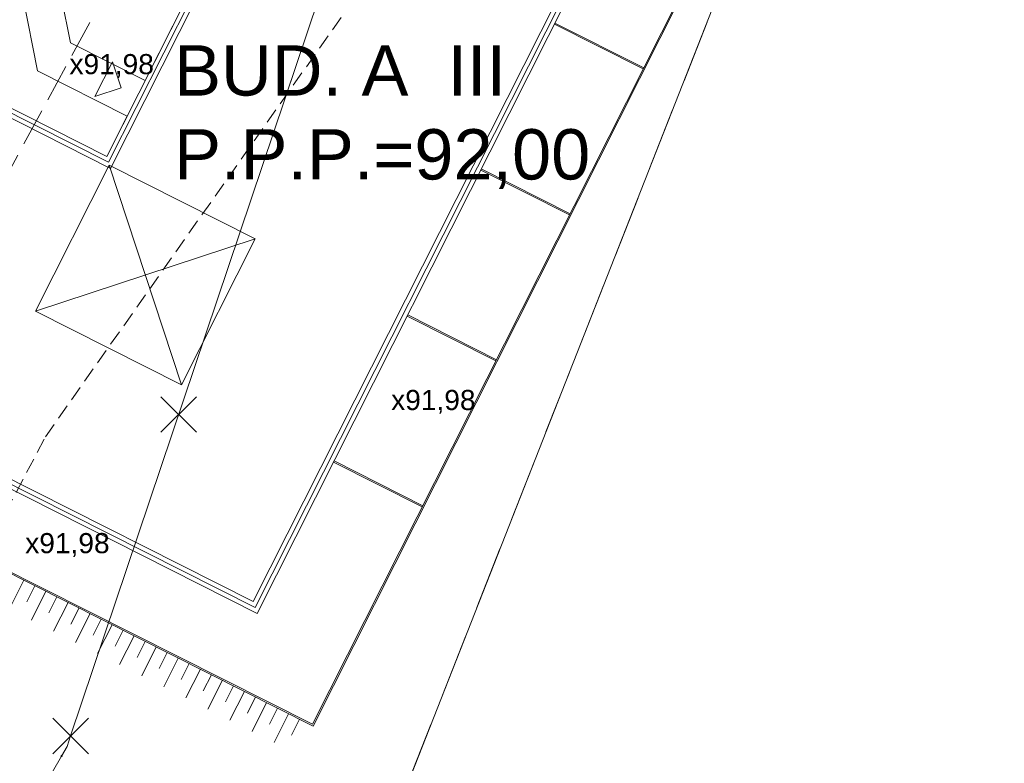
# Model space of a CAD drawing. Header units: metres. Extents: x 6541766 to 6542290, y 5894743 to 5895338.
# Tile 24 of 78: x 6541917 to 6541957, y 5895131 to 5895161. Entities that reach past the tile are written whole.
import ezdxf

# ---------------------------------------------------------------- set-up
doc = ezdxf.new("R2010")
doc.units = ezdxf.units.M
for name, pattern in [('1.5_0.5', [2, 1.5, -0.5]), ('2', [0.9, 0.6, -0.3]), ('DASHED', [0.75, 0.5, -0.25])]:
    doc.linetypes.add(name, pattern=pattern)
for name, color, linetype, lineweight in [('_dr_ścieki kd', 36, 'Continuous', 30), ('A-BALKONY', 7, 'Continuous', 9), ('A-BUDYNKI', 1, 'Continuous', 30), ('A-OPIS', 4, 'Continuous', 20), ('A-OZNACZENIA', 7, 'Continuous', 15), ('A-PZT', 4, 'Continuous', 9), ('IE - podklad', 8, 'Continuous', 9), ('SKARPA', 7, 'Continuous', 5)]:
    doc.layers.add(name, color=color, linetype=linetype, lineweight=lineweight)
for name, color, linetype in [('_rozbiórki', 1, 'Continuous'), ('jezdnia', 7, 'Continuous'), ('przewód kanalizacyjny', 7, 'Continuous'), ('Zakres', 7, 'Continuous')]:
    doc.layers.add(name, color=color, linetype=linetype)
doc.layers.add('A-ZIELŃ - PROJ -B', color=7, linetype='Continuous', lineweight=13, true_color=0x91c200)
doc.styles.add('MtXpl_Arial46', font='arial.ttf', dxfattribs={"height": 0.2})
doc.styles.add('MtXpl_Arial47', font='arial.ttf', dxfattribs={"height": 0.2})
doc.styles.add('MtXpl_Arial48', font='arial.ttf', dxfattribs={"height": 0.2})
doc.styles.add('MtXpl_Arial52', font='arial.ttf', dxfattribs={"height": 0.2})
doc.styles.add('MtXpl_Arial53', font='arial.ttf', dxfattribs={"height": 0.2})

# ---------------------------------------------------------------- blocks, each defined once
blk = doc.blocks.new('blok - sanitarne pzt chelmza ng')
at = {"layer": '_rozbiórki', "lineweight": 9}
for p, q in [((6542423.099, 5895145.975), (6542424.514, 5895144.561)), ((6542424.514, 5895145.975), (6542423.099, 5895144.561)), ((6542418.803, 5895133.197), (6542420.217, 5895131.783)), ((6542420.217, 5895133.197), (6542418.803, 5895131.783))]:
    blk.add_line(p, q, dxfattribs=at)
at = {"layer": 'przewód kanalizacyjny', "color": 34, "linetype": 'Continuous', "lineweight": 9}
for p, q in [((6542419.51, 5895132.49), (6542454.28, 5895235.9)), ((6542428.063, 5895157.928), (6542454.28, 5895235.9)), ((6542419.37, 5895132.07), (6542419.51, 5895132.49)), ((6542419.15, 5895131.69), (6542419.37, 5895132.07)), ((6542389.44, 5895080.47), (6542419.15, 5895131.69))]:
    blk.add_line(p, q, dxfattribs=at)
blk = doc.blocks.new('blok - podklad szary rfqfqw')
at = {"color": 8, "linetype": 'Continuous', "lineweight": 9, "extrusion": (0, 0, -1)}
for points in [[(-6541919.47, 5895132.469), (-6541919.489, 5895132.53), (-6541919.467, 5895132.504)], [(-6541919.489, 5895132.53), (-6541919.47, 5895132.469), (-6541919.496, 5895132.447)], [(-6541919.489, 5895132.53), (-6541919.496, 5895132.447), (-6541919.524, 5895132.533)], [(-6541919.524, 5895132.533), (-6541919.496, 5895132.447), (-6541919.531, 5895132.45)], [(-6541919.524, 5895132.533), (-6541919.531, 5895132.45), (-6541919.55, 5895132.511)], [(-6541919.55, 5895132.511), (-6541919.531, 5895132.45), (-6541919.553, 5895132.476)], [(-6541919.128, 5895131.651), (-6541919.111, 5895131.712), (-6541919.107, 5895131.678)], [(-6541919.111, 5895131.712), (-6541919.128, 5895131.651), (-6541919.138, 5895131.733)], [(-6541919.138, 5895131.733), (-6541919.128, 5895131.651), (-6541919.162, 5895131.647)], [(-6541919.138, 5895131.733), (-6541919.162, 5895131.647), (-6541919.172, 5895131.729)], [(-6541919.172, 5895131.729), (-6541919.162, 5895131.647), (-6541919.189, 5895131.668)], [(-6541919.172, 5895131.729), (-6541919.189, 5895131.668), (-6541919.193, 5895131.702)]]:
    blk.add_solid(points, dxfattribs=at)
at = {"layer": 'A-BALKONY', "color": 8, "lineweight": 9}
for p, q in [((6541949.902, 5895174.125), (6541929.123, 5895132.952)), ((6541949.965, 5895174.149), (6541929.149, 5895132.882)), ((6541938.745, 5895160.786), (6541942.272, 5895159.006)), ((6541938.767, 5895160.83), (6541942.295, 5895159.051)), ((6541935.817, 5895154.982), (6541939.344, 5895153.203)), ((6541935.84, 5895155.027), (6541939.366, 5895153.248)), ((6541932.89, 5895149.179), (6541936.415, 5895147.4)), ((6541932.912, 5895149.223), (6541936.438, 5895147.445)), ((6541929.149, 5895132.882), (6541900.114, 5895147.528)), ((6541929.123, 5895132.952), (6541900.181, 5895147.55)), ((6541929.962, 5895143.375), (6541933.487, 5895141.598)), ((6541929.985, 5895143.42), (6541933.509, 5895141.642))]:
    blk.add_line(p, q, dxfattribs=at)
at = {"layer": 'A-BUDYNKI', "color": 8, "lineweight": 9}
for p, q in [((6541920.947, 5895155.523), (6541934.323, 5895182.04)), ((6541921.022, 5895155.294), (6541934.398, 5895181.811)), ((6541921.102, 5895155.052), (6541931.911, 5895176.48)), ((6541946.166, 5895175.875), (6541926.854, 5895137.59)), ((6541946.394, 5895175.951), (6541926.929, 5895137.362)), ((6541943.357, 5895170.707), (6541926.774, 5895137.832)), ((6541911.126, 5895160.477), (6541920.947, 5895155.523)), ((6541911.201, 5895160.248), (6541921.022, 5895155.294)), ((6541911.28, 5895160.006), (6541921.102, 5895155.052)), ((6541921.044, 5895155.183), (6541918.116, 5895149.379)), ((6541926.847, 5895152.255), (6541921.044, 5895155.183)), ((6541921.044, 5895155.183), (6541923.92, 5895146.452)), ((6541918.116, 5895149.379), (6541926.847, 5895152.255)), ((6541923.92, 5895146.452), (6541926.847, 5895152.255)), ((6541918.116, 5895149.379), (6541923.92, 5895146.452)), ((6541926.929, 5895137.362), (6541905.037, 5895148.406)), ((6541926.854, 5895137.59), (6541905.265, 5895148.481)), ((6541926.774, 5895137.832), (6541905.507, 5895148.561))]:
    blk.add_line(p, q, dxfattribs=at)
at = {"layer": 'A-OZNACZENIA', "color": 8, "linetype": 'DASHED', "lineweight": 9, "ltscale": 5}
blk.add_line((6541990.13, 5895276.02), (6541927.31, 5895116.37), dxfattribs=at)
at = {"layer": 'A-OZNACZENIA', "color": 8, "lineweight": 9}
for p, q in [((6541921.177, 5895159.291), (6541920.478, 5895157.903)), ((6541921.521, 5895158.247), (6541921.177, 5895159.291)), ((6541920.478, 5895157.903), (6541921.521, 5895158.247))]:
    blk.add_line(p, q, dxfattribs=at)
at = {"layer": 'A-PZT', "color": 8, "lineweight": 9}
for p, q in [((6541918.593, 5895164.67), (6541919.504, 5895160.036)), ((6541917.144, 5895164.265), (6541918.193, 5895158.928)), ((6541919.504, 5895160.036), (6541922.469, 5895158.54)), ((6541918.193, 5895158.928), (6541921.758, 5895157.129))]:
    blk.add_line(p, q, dxfattribs=at)
at = {"layer": 'A-ZIELŃ - PROJ -B', "color": 8, "lineweight": 9}
for p, q in [((6541927.31, 5895116.37), (6541964.081, 5895209.818)), ((6541934.323, 5895182.04), (6541922.469, 5895158.54)), ((6541946.394, 5895175.951), (6541926.929, 5895137.362)), ((6541919.504, 5895160.036), (6541918.593, 5895164.67)), ((6541918.193, 5895158.928), (6541917.144, 5895164.265)), ((6541911.126, 5895160.477), (6541920.947, 5895155.523)), ((6541922.469, 5895158.54), (6541919.504, 5895160.036)), ((6541921.758, 5895157.129), (6541918.193, 5895158.928)), ((6541920.947, 5895155.523), (6541921.758, 5895157.129)), ((6541926.929, 5895137.362), (6541905.037, 5895148.406))]:
    blk.add_line(p, q, dxfattribs=at)
at = {"layer": 'jezdnia', "color": 8, "linetype": '1.5_0.5', "lineweight": 9}
blk.add_line((6541914.78, 5895150.75), (6541922.88, 5895165.64), dxfattribs=at)
at = {"layer": 'SKARPA', "color": 8, "lineweight": 9}
for points in [[(6541917.654, 5895138.681), (6541917.076, 5895137.536)], [(6541918.092, 5895138.46), (6541917.771, 5895137.823)], [(6541918.531, 5895138.239), (6541917.953, 5895137.094)], [(6541918.531, 5895138.239), (6541917.953, 5895137.094)], [(6541918.969, 5895138.017), (6541918.648, 5895137.38)], [(6541918.969, 5895138.017), (6541918.648, 5895137.38)], [(6541919.408, 5895137.796), (6541918.83, 5895136.651)], [(6541919.408, 5895137.796), (6541918.83, 5895136.651)], [(6541919.846, 5895137.575), (6541919.525, 5895136.938)], [(6541919.846, 5895137.575), (6541919.525, 5895136.938)], [(6541920.285, 5895137.354), (6541919.707, 5895136.209)], [(6541920.723, 5895137.133), (6541920.402, 5895136.495)], [(6541921.162, 5895136.911), (6541920.584, 5895135.766)], [(6541921.6, 5895136.69), (6541921.279, 5895136.053)], [(6541922.039, 5895136.469), (6541921.461, 5895135.324)], [(6541922.477, 5895136.248), (6541922.156, 5895135.611)], [(6541922.916, 5895136.027), (6541922.338, 5895134.882)], [(6541923.354, 5895135.805), (6541923.033, 5895135.168)], [(6541923.793, 5895135.584), (6541923.215, 5895134.439)], [(6541924.231, 5895135.363), (6541923.91, 5895134.726)], [(6541924.67, 5895135.142), (6541924.092, 5895133.997)], [(6541925.108, 5895134.921), (6541924.787, 5895134.284)], [(6541925.547, 5895134.7), (6541924.969, 5895133.555)], [(6541925.985, 5895134.478), (6541925.664, 5895133.841)], [(6541926.423, 5895134.257), (6541925.846, 5895133.112)], [(6541926.862, 5895134.036), (6541926.541, 5895133.399)], [(6541927.3, 5895133.815), (6541926.723, 5895132.67)], [(6541927.739, 5895133.594), (6541927.418, 5895132.956)], [(6541928.177, 5895133.372), (6541927.6, 5895132.227)], [(6541928.616, 5895133.151), (6541928.295, 5895132.514)]]:
    blk.add_lwpolyline(points, dxfattribs=at)
at = {"layer": 'Zakres', "color": 8, "linetype": '2', "lineweight": 9}
for p, q in [((6541918.51, 5895144.38), (6541965.96, 5895211.67)), ((6541918.51, 5895144.38), (6541965.96, 5895211.67)), ((6541918.51, 5895144.38), (6541965.96, 5895211.67)), ((6541918.51, 5895144.38), (6541965.96, 5895211.67)), ((6541885, 5895080.88), (6541918.51, 5895144.38)), ((6541885, 5895080.88), (6541918.51, 5895144.38)), ((6541885, 5895080.88), (6541918.51, 5895144.38)), ((6541885, 5895080.88), (6541918.51, 5895144.38))]:
    blk.add_line(p, q, dxfattribs=at)
at = {"layer": 'A-OPIS', "color": 8, "lineweight": 9}
for s, height, style, p in [('BUD. A  III', 2, 'MtXpl_Arial52', (6541923.628, 5895157.945)), ('x91,98', 0.8, 'MtXpl_Arial48', (6541919.466, 5895158.795)), ('P.P.P.=92,00', 2, 'MtXpl_Arial53', (6541923.628, 5895154.609)), ('x91,98', 0.8, 'MtXpl_Arial47', (6541932.255, 5895145.443)), ('x91,98', 0.8, 'MtXpl_Arial46', (6541917.707, 5895139.753))]:
    blk.add_text(s, height=height, dxfattribs=dict(at, style=style)).set_placement(p)

msp = doc.modelspace()

# ---------------------------------------------------------------- block references
at = {"layer": '_dr_ścieki kd', "lineweight": 9}
msp.add_blockref('blok - sanitarne pzt chelmza ng', (-500, 0), dxfattribs=at)
at = {"layer": 'IE - podklad'}
msp.add_blockref('blok - podklad szary rfqfqw', (0, 0), dxfattribs=at)

doc.saveas('drawing.dxf')
